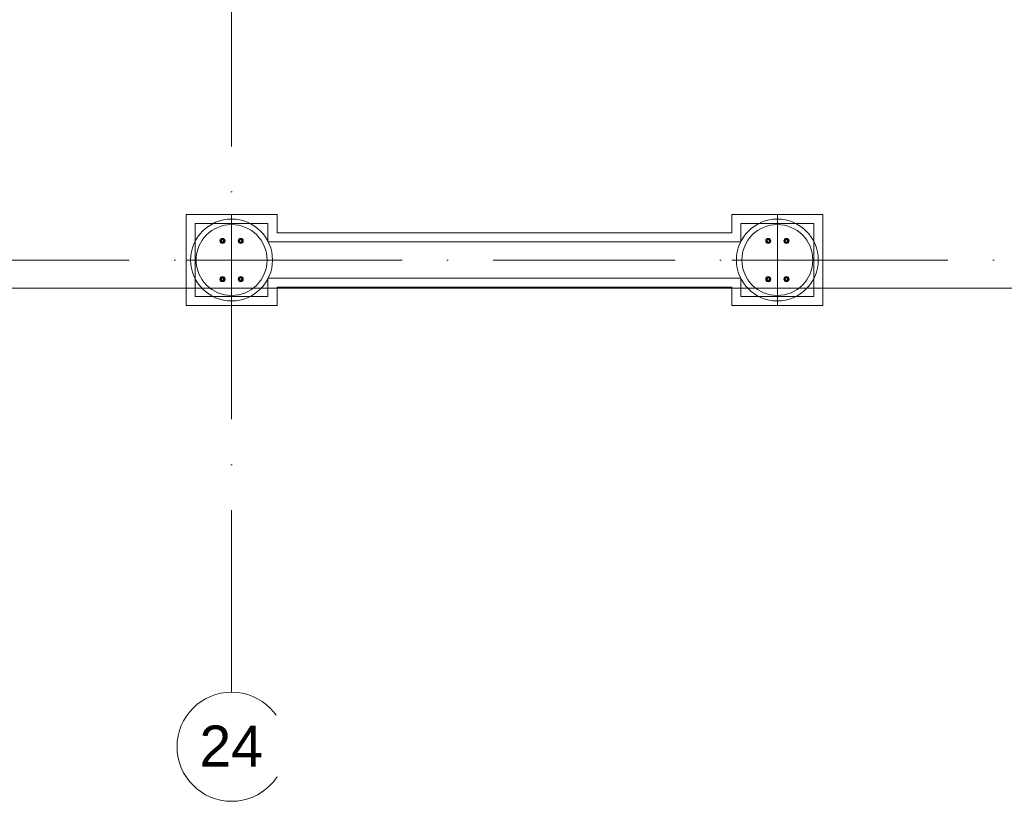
# Model space of a CAD drawing. Header units: millimetres. Extents: x -2694 to 330324, y -17289 to 76899.
# Tile 109 of 142: x 263310 to 274135, y -2696 to 5897. Entities that reach past the tile are written whole.
import ezdxf

# ---------------------------------------------------------------- set-up
doc = ezdxf.new("R2010")
doc.units = ezdxf.units.MM
for name, pattern in [('IMPORT-A_CARA_15', [760, 500, -130, 0, -130]), ('Nad rovinou řezu _neviditelná hrana_', [750, 300, -150, 0, -150, 0, -150]), ('Čerchovaná 20mm', [3000, 2000, -500, 0, -500])]:
    doc.linetypes.add(name, pattern=pattern)
for name, color, linetype, lineweight in [('11542_003_OK-HALA_TaO-1_ET_R01_AciS_2025-04-14_sloupy_dwg', 150, 'Continuous', 9), ('CA_OSY', 5, 'IMPORT-A_CARA_15', 13), ('CA_PODLAHA25', 7, 'Continuous', 13), ('CA_POHHRA18', 9, 'Continuous', 9), ('CA_POHHRA25', 7, 'Continuous', 13), ('CA_TEXT35', 62, 'Continuous', 9), ('CA_ZAKLADY25', 7, 'Continuous', 13), ('Konstrukční přípoje', 7, 'Continuous', 13), ('SS_HALA_TaO-DODAVKA_STAVEBNI', 140, 'Continuous', 9)]:
    doc.layers.add(name, color=color, linetype=linetype, lineweight=lineweight)
doc.styles.add('Arial_1', font='arial.ttf', dxfattribs={"height": 450})

# ---------------------------------------------------------------- blocks, each defined once
blk = doc.blocks.new('pilota 600 mm - D_900_780-V78-BOURÁNÍ STÁVAJÍCÍCH ZÁKLADOVÝCH PRVKŮ')
at = {"layer": 'CA_POHHRA18'}
for q in [(0, 500), (-500, 0), (0, -500), (500, 0)]:
    blk.add_line((0, 0), q, dxfattribs=at)
blk = doc.blocks.new('11542_003_OK-HALA_TaO-1_ET_R01_AciS_2025-04-14_sloupy_dwg-1858929-BOURÁNÍ STÁVAJÍCÍCH ZÁKLADOVÝCH PRVKŮ')
at = {"layer": '11542_003_OK-HALA_TaO-1_ET_R01_AciS_2025-04-14_sloupy_dwg', "color": 140}
for centre, start, end in [((265540, 3465), 0, 180), ((265540, 3465), 180, 0), ((265740, 3465), 0, 180), ((265740, 3465), 180, 0), ((271540, 3465), 0, 180), ((271540, 3465), 180, 0), ((271740, 3465), 0, 180), ((271740, 3465), 180, 0), ((265540, 3045), 0, 180), ((265540, 3045), 180, 0), ((265740, 3045), 0, 180), ((265740, 3045), 180, 0), ((271540, 3045), 0, 180), ((271540, 3045), 180, 0), ((271740, 3045), 0, 180), ((271740, 3045), 180, 0)]:
    blk.add_arc(centre, 13.5, start, end, dxfattribs=at)
at = {"layer": 'SS_HALA_TaO-DODAVKA_STAVEBNI'}
for centre, start, end in [((265540, 3465), 0, 180), ((265540, 3465), 180, 0), ((265740, 3465), 0, 180), ((265740, 3465), 180, 0), ((271540, 3465), 0, 180), ((271540, 3465), 180, 0), ((271740, 3465), 0, 180), ((271740, 3465), 180, 0), ((265540, 3045), 0, 180), ((265540, 3045), 180, 0), ((265740, 3045), 0, 180), ((265740, 3045), 180, 0), ((271540, 3045), 0, 180), ((271540, 3045), 180, 0), ((271740, 3045), 0, 180), ((271740, 3045), 180, 0)]:
    blk.add_arc(centre, 13.5, start, end, dxfattribs=at)
blk = doc.blocks.new('M_Šroub HPM-P - 27_P-1869720-BOURÁNÍ STÁVAJÍCÍCH ZÁKLADOVÝCH PRVKŮ')
at = {"layer": 'Konstrukční přípoje'}
for p, q in [((0, 21), (-18, 10)), ((0, 21), (-18, 10)), ((-18, 10), (0, 21)), ((0, 21), (-18, 10)), ((-18, 10), (-18, -10)), ((-18, 10), (-18, -10)), ((-18, -10), (-18, 10)), ((-18, 10), (-18, -10)), ((18, 10), (0, 21)), ((18, 10), (0, 21)), ((0, 21), (18, 10)), ((18, 10), (0, 21)), ((18, -10), (18, 10)), ((18, -10), (18, 10)), ((18, 10), (18, -10)), ((18, -10), (18, 10)), ((-18, -10), (0, -21)), ((-18, -10), (0, -21)), ((0, -21), (-18, -10)), ((-18, -10), (0, -21)), ((0, -21), (18, -10)), ((0, -21), (18, -10)), ((18, -10), (0, -21)), ((0, -21), (18, -10))]:
    blk.add_line(p, q, dxfattribs=at)
for radius, start, end in [(28, 0, 180), (28, 0, 180), (28, 0, 180), (28, 0, 180), (28, 180, 360), (28, 180, 0), (28, 180, 360), (28, 180, 0), (13.5, 0, 180), (13.5, 0, 180), (13.5, 0, 180), (13.5, 0, 180), (13.5, 0, 180), (13.5, 0, 180), (13.5, 180, 360), (13.5, 180, 360), (13.5, 180, 360), (13.5, 180, 360), (13.5, 180, 360), (13.5, 180, 360), (12.5, 0, 180), (12.5, 0, 180), (12.5, 180, 0), (12.5, 180, 360)]:
    blk.add_arc((0, 0), radius, start, end, dxfattribs=at)
blk = doc.blocks.new('M_Šroub HPM-P - 27_P-1869721-BOURÁNÍ STÁVAJÍCÍCH ZÁKLADOVÝCH PRVKŮ')
at = {"layer": 'Konstrukční přípoje'}
for p, q in [((0, 21), (-18, 10)), ((0, 21), (-18, 10)), ((-18, 10), (0, 21)), ((0, 21), (-18, 10)), ((-18, 10), (-18, -10)), ((-18, 10), (-18, -10)), ((-18, -10), (-18, 10)), ((-18, 10), (-18, -10)), ((18, 10), (0, 21)), ((18, 10), (0, 21)), ((0, 21), (18, 10)), ((18, 10), (0, 21)), ((18, -10), (18, 10)), ((18, -10), (18, 10)), ((18, 10), (18, -10)), ((18, -10), (18, 10)), ((-18, -10), (0, -21)), ((-18, -10), (0, -21)), ((0, -21), (-18, -10)), ((-18, -10), (0, -21)), ((0, -21), (18, -10)), ((0, -21), (18, -10)), ((18, -10), (0, -21)), ((0, -21), (18, -10))]:
    blk.add_line(p, q, dxfattribs=at)
for radius, start, end in [(28, 360, 180), (28, 0, 180), (28, 360, 180), (28, 0, 180), (13.5, 0, 180), (13.5, 360, 180), (13.5, 0, 180), (13.5, 0, 180), (13.5, 0, 180), (13.5, 360, 180), (12.5, 0, 180), (12.5, 0, 180), (28, 180, 360), (28, 180, 360), (28, 180, 360), (28, 180, 360), (13.5, 180, 360), (13.5, 180, 360), (13.5, 180, 360), (13.5, 180, 360), (13.5, 180, 360), (13.5, 180, 360), (12.5, 180, 360), (12.5, 180, 360)]:
    blk.add_arc((0, 0), radius, start, end, dxfattribs=at)
blk = doc.blocks.new('Osnova - Bublina osnovy 12mm-4850-BOURÁNÍ STÁVAJÍCÍCH ZÁKLADOVÝCH PRVKŮ')
at = {"layer": 'CA_TEXT35'}
blk.add_circle((0, 0), 6, dxfattribs=at)

msp = doc.modelspace()

# ---------------------------------------------------------------- linework, layer by layer
at = {"layer": 'CA_OSY', "linetype": 'Čerchovaná 20mm', "lineweight": 9}
for p, q in [((265640, -1496.2), (265640, 75184.5)), ((-1493.6, 3254.9), (299971.9, 3254.9))]:
    msp.add_line(p, q, dxfattribs=at)
at = {"layer": 'CA_PODLAHA25'}
msp.add_line((277950, 2945), (205330, 2945), dxfattribs=at)
at = {"layer": 'CA_POHHRA25', "lineweight": 9}
for p, q in [((266140, 3555), (271140, 3555)), ((266140, 3555), (271140, 3555)), ((271140, 2955), (266140, 2955)), ((266140, 2955), (271140, 2955))]:
    msp.add_line(p, q, dxfattribs=at)
at = {"layer": 'CA_POHHRA25'}
for p, q in [((271240, 3455), (266040, 3455)), ((266040, 3455), (271240, 3455)), ((266040, 3055), (271240, 3055)), ((266040, 3055), (271240, 3055))]:
    msp.add_line(p, q, dxfattribs=at)
at = {"layer": 'CA_POHHRA25', "linetype": 'Nad rovinou řezu _neviditelná hrana_', "lineweight": 9}
msp.add_open_spline([(238737, 42122.3), (238660.4, 42086.5), (238510, 42014.4), (238221.4, 41867.7), (237882.5, 41680.2), (237508.6, 41449.9), (237051.4, 41137), (236652.3, 40817.8), (236303.2, 40496.8), (236064.6, 40256.4), (235847.2, 40017.4), (235648.9, 39781), (235467.9, 39548.3), (235302.3, 39320.4), (235151.1, 39097.1), (235013.7, 38877.8), (234889.4, 38662.2), (234740.1, 38379.2), (234582.3, 38032.6), (234458.1, 37693), (234376, 37424), (234322.2, 37223.1), (234275.6, 37022.7), (234235.3, 36822.5), (234201.6, 36621.9), (234165.6, 36353.8), (234138.1, 36016.1), (234134.9, 35604.2), (234158.5, 35252.8), (234194.1, 34965.4), (234229.3, 34746.4), (234273.4, 34523.5), (234317.6, 34334.2), (234357.6, 34180.5), (234400.7, 34025.2), (234460.3, 33828.3), (234540, 33589.1), (234656.1, 33268.1), (234817.1, 32866.3), (234993.5, 32473.2), (235140.3, 32169.4), (235252.2, 31948.4), (235365.2, 31735.6), (235478.3, 31532.4), (235590.6, 31340), (235701.2, 31160.2), (235810.3, 30991.8), (235918.2, 30833.4), (236025.3, 30683.8), (236167.5, 30494.1), (236344.8, 30272.2), (236559.8, 30019.5), (236743, 29811.2), (236893.4, 29640.8), (237008.5, 29509.7), (237126.1, 29373.9), (237246.7, 29232.4), (237369.9, 29085.7), (237495.6, 28933.8), (237623.8, 28777), (237797.9, 28561.8), (238020.9, 28281.7), (238296.3, 27929.6), (238578.5, 27563.6), (238818.4, 27248.3), (239012.7, 26990.9), (239208.5, 26730.4), (239455.1, 26399.7), (239751.5, 25998.3), (240045.9, 25595.7), (240335.5, 25195.2), (240617.8, 24800.3), (240844.8, 24478.6), (241020.2, 24227.4), (241148.3, 24042.4), (241272.6, 23861.4), (241392.8, 23684.7), (241509.2, 23511.9), (241622.1, 23342.3), (241731.9, 23175.5), (241838.9, 23010.9), (241943.6, 22847.8), (242080.4, 22631.9), (242247.1, 22363.2), (242410.4, 22092.4), (242540.4, 21872.3), (242670.4, 21649.1), (242833.9, 21363), (243034.5, 21003.8), (243207.4, 20687.5), (243350.8, 20422), (243461, 20216.5), (243573.3, 20005.3), (243687.5, 19788.9), (243803.4, 19568), (243900.9, 19380.4), (243979.5, 19228.6), (244038.6, 19114), (244097.9, 18998.6), (244157.3, 18882.5), (244216.8, 18765.9), (244276.4, 18648.7), (244335.9, 18531), (244415.3, 18373.6), (244514.4, 18176), (244632.6, 17938.1), (244750, 17699.9), (244866.2, 17462.2), (244980.9, 17225.3), (245093.8, 16989.8), (245241.4, 16678.5), (245419.9, 16295.6), (245621.8, 15850.7), (245812.8, 15418), (246054.9, 14853.7), (246280.8, 14303.8), (246496.2, 13758.1), (246653.9, 13348.5), (246809.1, 12936.1), (246937.5, 12588.1), (247040.4, 12305.7), (247117.9, 12091.7), (247195.8, 11875.1), (247300.3, 11582.7), (247431.8, 11211.6), (247589.5, 10760.5), (247745.7, 10306.6), (247899.3, 9853), (248048.7, 9402.8), (248168.7, 9033), (248261.4, 8741.9), (248329, 8526.4), (248394.6, 8314), (248458.1, 8105.1), (248520, 7899.2), (248600.7, 7628.8), (248699.1, 7297.7), (248816, 6910), (248934.3, 6530.5), (249036.5, 6219.8), (249121.7, 5973.8), (249187.6, 5790.4), (249256, 5607.9), (249350.9, 5365.8), (249477.5, 5066.9), (249645.4, 4718), (249832.3, 4382.8), (250006.8, 4118.2), (250159.1, 3917.3), (250280.1, 3772.6), (250408.1, 3633.9), (250587.7, 3456.4), (250828.4, 3248), (251141.9, 3016.9), (251422.5, 2838.2), (251658, 2702.4), (251839.8, 2603.8), (252026.8, 2508.1), (252282.5, 2384.4), (252613.5, 2238.1), (253026.1, 2078), (253451.5, 1935.8), (253887, 1813.7), (254330.1, 1714.2), (254778.1, 1639.6), (255228.4, 1590.7), (255603.7, 1571.3), (255902.5, 1568.7), (256125.7, 1573.2), (256347.6, 1584.3), (256568, 1601.8), (256786.4, 1626), (257002.6, 1656.7), (257216.3, 1694.1), (257427.2, 1738), (257635.1, 1788.6), (257908.3, 1864.9), (258242.5, 1976.7), (258631.6, 2137.3), (259008.8, 2324), (259313.2, 2501.3), (259550.6, 2656.2), (259725.7, 2778.8), (259897.7, 2907.9), (260123, 3088.7), (260397.3, 3329.5), (260715.3, 3636), (261022.8, 3954.1), (261320.7, 4277.8), (261561.5, 4547.2), (261750, 4759.6), (261889.5, 4916.6), (262027, 5070.4), (262162.8, 5220.6), (262297.3, 5367.5), (262475.3, 5559.4), (262696.4, 5793.1), (262962.5, 6066.3), (263232.7, 6335.3), (263510, 6603.2), (263749.6, 6827.9), (263948, 7010), (264100.5, 7148.2), (264257.2, 7288.3), (264418.3, 7430.7), (264584, 7575.4), (264810.7, 7770.7), (265104.3, 8018.7), (265472.1, 8320.4), (265853.9, 8623.8), (266380, 9027.5), (266929.2, 9425.3), (267496.3, 9808.1), (267929.3, 10085.3), (268368.7, 10350.5), (268960.7, 10688.6), (269707.6, 11081.2), (270601.2, 11503.6), (271258.7, 11783.2), (271687.3, 11953.8), (271899.5, 12035.9), (272109.3, 12114.8), (272385.6, 12215.8), (272725.9, 12334.4), (273128.3, 12465.3), (273527.6, 12585.6), (274059.1, 12733.2), (274594.7, 12863.1), (275076.1, 12964.3), (275356.2, 13019), (275569, 13058.6), (275785, 13096.8), (276076.9, 13146.2), (276447.4, 13205.4), (276896.7, 13273.8), (277271.4, 13330), (277569.1, 13375), (277753.8, 13403.4), (277900.5, 13426.4), (278010, 13443.7), (278118.7, 13461.2), (278226.8, 13478.9), (278334, 13496.8), (278475.8, 13520.9), (278650.7, 13551.8), (278856.1, 13589.9), (279124.3, 13642.8), (279450.2, 13713.8), (279830.6, 13810.6), (280204.1, 13922.6), (280575.1, 14053.4), (280885.3, 14181.1), (281136.3, 14296.3), (281326.3, 14389.7), (281518.9, 14490.5), (281713.4, 14598.7), (281908.9, 14713.9), (282169.8, 14876.3), (282493.9, 15095.2), (282872.4, 15380.7), (283173.2, 15635.3), (283401.4, 15847.7), (283565.5, 16011), (283721.5, 16178.1), (283869.2, 16348.5), (284009.1, 16521.7), (284185.6, 16755.7), (284388.3, 17053), (284606, 17413.5), (284768.3, 17713.9), (284888.3, 17952.3), (285002.1, 18188.9), (285107.3, 18421.7), (285203.4, 18654), (285293.3, 18886.9), (285393.8, 19181.2), (285477.4, 19484.5), (285533.8, 19735.7), (285570.7, 19929.1), (285602.1, 20128.3), (285636.4, 20402), (285664.9, 20757.5), (285675.6, 21200.8), (285661.9, 21655.9), (285623, 22118.1), (285558.3, 22582.5), (285467, 23044.6), (285367.6, 23425.3), (285273.5, 23725.7), (285169.5, 24022.9), (285020.4, 24387.3), (284845.1, 24739.7), (284688.4, 25013), (284562.4, 25213.2), (284428.3, 25408.3), (284240.6, 25661.4), (283992.7, 25963.6), (283736.4, 26245.2), (283531.9, 26457.1), (283380.1, 26608.9), (283231.4, 26753.4), (283111.1, 26867.5), (283017.8, 26954.9), (282926.6, 27039.7), (282816.1, 27140.8), (282688.2, 27254.8), (282522.8, 27397.8), (282323.4, 27560.2), (282088.8, 27732.5), (281851.6, 27885.3), (281604.4, 28021.9), (281344.1, 28145.2), (281068.4, 28257.7), (280774.7, 28362.5), (280460.3, 28462.2), (280179.1, 28543.4), (279941.3, 28608.6), (279756.2, 28658), (279564, 28708.2), (279364.4, 28759.5), (279157.9, 28812), (278873.9, 28883.5), (278503.5, 28975.4), (278038.1, 29089.5), (277555.1, 29206.9), (277058.1, 29327.2), (276550.4, 29450.2), (276035.5, 29575.3), (275516.8, 29702.3), (274997.8, 29830.6), (274481.8, 29960), (274057.4, 30068.3), (273721.2, 30155.3), (273387, 30242.4), (272973.1, 30351.7), (272482, 30483.4), (271996, 30615.6), (271514.8, 30748.3), (270878.8, 30925.9), (270250.4, 31104.5), (269627.8, 31284.1), (269163.4, 31419.1), (268778.1, 31532), (268509.1, 31611.2), (268355.6, 31656.6), (268202.1, 31701.9), (268010.5, 31758.7), (267819.1, 31815.5), (267666.1, 31861), (267551.4, 31895.2), (267436.8, 31929.4), (267322.3, 31963.6), (267207.9, 31997.9), (267055.5, 32043.6), (266789, 32123.8), (266257.6, 32284.9), (265503.3, 32517), (264608, 32800), (263871.8, 33040.4), (263289.9, 33235.8), (262857.2, 33384.2), (262428.6, 33534.4), (261862.9, 33737.4), (261305.8, 33943.6), (260757.5, 34151.9), (260215, 34361), (259547.9, 34623.2), (258895.6, 34884.1), (258382.7, 35090.7), (258002.5, 35244.3), (257626.9, 35396), (257130.8, 35596.6), (256515.4, 35846.2), (255896.8, 36099.4), (255394.1, 36307.1), (255011.7, 36466.3), (254622.6, 36629.6), (254291.4, 36769.7), (254021.6, 36884.7), (253748.2, 37001.6), (253400, 37151.7), (252973, 37337.7), (252538.2, 37529), (252097.2, 37725.4), (251502.7, 37993.6), (250901.2, 38270.4), (250298.4, 38554.4), (249847, 38770.6), (249397.8, 38989.8), (248951.8, 39211.3), (248508.9, 39434.2), (247922.6, 39732), (247342.7, 40029.2), (246769.5, 40322), (246343, 40538.5), (245990.5, 40715.7), (245710.3, 40855), (245500.9, 40958.1), (245292.9, 41059.8), (245018.3, 41193), (244681.6, 41354.5), (244293.7, 41538.5), (243988.2, 41682.2), (243757.1, 41790.4), (243591.1, 41868), (243459.4, 41929.4), (243358.4, 41976.5), (243284.9, 42010.8), (243213.2, 42044), (243119.5, 42086.9), (243005.3, 42137.8), (242869.7, 42194.5), (242732.9, 42246.8), (242591.7, 42294.4), (242443.3, 42337.4), (242311.3, 42369.3), (242199.2, 42392.4), (242082.2, 42413.9), (241926.4, 42437.2), (241654.4, 42465.1), (241383.9, 42474), (241124.7, 42466.8), (240989.4, 42460), (240848.3, 42449.7), (240701, 42436), (240547, 42418.8), (240332, 42391.5), (240043.4, 42349.5), (239724.6, 42297.7), (239449, 42250.9), (239231.6, 42213.3), (239002.8, 42173.1), (238842.1, 42144.8), (238759.8, 42130.3)], degree=3, knots=[0, 0, 0, 0, 0.0007886, 0.0015773, 0.0031546, 0.0047319, 0.0063091, 0.0094637, 0.011041, 0.0126183, 0.0141956, 0.0157729, 0.0173502, 0.0189274, 0.0205047, 0.022082, 0.0236593, 0.0252366, 0.0283912, 0.0315457, 0.033123, 0.0347003, 0.0362776, 0.0378549, 0.0394322, 0.0410095, 0.044164, 0.0473186, 0.0504732, 0.0520505, 0.0536278, 0.055205, 0.0567823, 0.057571, 0.0583596, 0.0599369, 0.0615142, 0.0630915, 0.0662461, 0.0694006, 0.0709779, 0.0725552, 0.0741325, 0.0757098, 0.0772871, 0.0788644, 0.0804416, 0.0820189, 0.0835962, 0.0851735, 0.0883281, 0.0914826, 0.0946372, 0.0962145, 0.0977918, 0.0993691, 0.1009464, 0.1025237, 0.1041009, 0.1056782, 0.1072555, 0.1104101, 0.1135647, 0.1167192, 0.1198738, 0.1214511, 0.1230284, 0.126183, 0.1293375, 0.1324921, 0.1356467, 0.1388013, 0.1419558, 0.1435331, 0.1451104, 0.1466877, 0.148265, 0.1498423, 0.1514196, 0.1529968, 0.1545741, 0.1561514, 0.1577287, 0.1608833, 0.1640379, 0.1656151, 0.1671924, 0.170347, 0.1735016, 0.1766562, 0.1782334, 0.1798107, 0.181388, 0.1829653, 0.1845426, 0.1861199, 0.1869085, 0.1876972, 0.1884858, 0.1892744, 0.1900631, 0.1908517, 0.1916404, 0.192429, 0.1940063, 0.1955836, 0.1971609, 0.1987382, 0.2003155, 0.2018927, 0.20347, 0.2066246, 0.2097792, 0.2129338, 0.2160883, 0.2223975, 0.2255521, 0.2287066, 0.2318612, 0.2350158, 0.2365931, 0.2381703, 0.2397476, 0.2413249, 0.2444795, 0.2476341, 0.2507886, 0.2539432, 0.2570978, 0.2602524, 0.2618297, 0.2634069, 0.2649842, 0.2665615, 0.2681388, 0.2697161, 0.2728707, 0.2760252, 0.2791798, 0.2823344, 0.2839117, 0.285489, 0.2870662, 0.2886435, 0.2917981, 0.2949527, 0.2981073, 0.3012618, 0.3028391, 0.3044164, 0.3059937, 0.307571, 0.3107256, 0.3138801, 0.3170347, 0.318612, 0.3201893, 0.3217666, 0.3233438, 0.3264984, 0.329653, 0.3328076, 0.3359621, 0.3391167, 0.3422713, 0.3454259, 0.3485804, 0.3501577, 0.351735, 0.3533123, 0.3548896, 0.3564669, 0.3580442, 0.3596215, 0.3611987, 0.362776, 0.3643533, 0.3675079, 0.3706625, 0.373817, 0.3769716, 0.3785489, 0.3801262, 0.3817035, 0.3832808, 0.3864353, 0.3895899, 0.3927445, 0.3958991, 0.3990536, 0.4006309, 0.4022082, 0.4037855, 0.4053628, 0.4069401, 0.4085174, 0.4116719, 0.4148265, 0.4179811, 0.4211356, 0.4242902, 0.4258675, 0.4274448, 0.4290221, 0.4305994, 0.4321767, 0.4337539, 0.4369085, 0.4400631, 0.4432177, 0.4463722, 0.4526814, 0.455836, 0.4589905, 0.4621451, 0.4652997, 0.4716088, 0.477918, 0.4842271, 0.4858044, 0.4873817, 0.488959, 0.4905363, 0.4936909, 0.4968454, 0.5, 0.5031546, 0.5094637, 0.5126183, 0.5141956, 0.5157729, 0.5173502, 0.5189274, 0.522082, 0.5252366, 0.5283912, 0.5299685, 0.5315457, 0.5323344, 0.533123, 0.5339117, 0.5347003, 0.535489, 0.5362776, 0.5378549, 0.5394322, 0.5410095, 0.544164, 0.5473186, 0.5504732, 0.5536278, 0.5567823, 0.5583596, 0.5599369, 0.5615142, 0.5630915, 0.5646688, 0.5662461, 0.5694006, 0.5725552, 0.5757098, 0.5772871, 0.5788644, 0.5804416, 0.5820189, 0.5835962, 0.5851735, 0.5883281, 0.5914826, 0.5946372, 0.5962145, 0.5977918, 0.6009464, 0.6025237, 0.6041009, 0.6072555, 0.6104101, 0.6119874, 0.6135647, 0.615142, 0.6167192, 0.6198738, 0.6230284, 0.626183, 0.6293375, 0.6324921, 0.6356467, 0.6388013, 0.6403785, 0.6419558, 0.6451104, 0.648265, 0.6498423, 0.6514196, 0.6529968, 0.6545741, 0.6577287, 0.6608833, 0.6624606, 0.6640379, 0.6656151, 0.6671924, 0.6679811, 0.6687697, 0.670347, 0.6719243, 0.6735016, 0.6766562, 0.6798107, 0.6829653, 0.6861199, 0.6892744, 0.692429, 0.6955836, 0.6987382, 0.7018927, 0.70347, 0.7050473, 0.7066246, 0.7082019, 0.7097792, 0.7113565, 0.714511, 0.7176656, 0.7208202, 0.7239748, 0.7271293, 0.7302839, 0.7334385, 0.7365931, 0.7397476, 0.7429022, 0.7444795, 0.7460568, 0.7492114, 0.7523659, 0.7555205, 0.7586751, 0.7618297, 0.7681388, 0.7712934, 0.7744479, 0.7776025, 0.7791798, 0.7799685, 0.7807571, 0.7823344, 0.7839117, 0.7847003, 0.785489, 0.7862776, 0.7870662, 0.7878549, 0.7886435, 0.7902208, 0.7933754, 0.7996845, 0.8059937, 0.8123028, 0.8154574, 0.818612, 0.8217666, 0.8249211, 0.8312303, 0.8343849, 0.8375394, 0.8438486, 0.8501577, 0.8533123, 0.8564669, 0.8596215, 0.862776, 0.8690852, 0.8753943, 0.8785489, 0.8817035, 0.884858, 0.8880126, 0.8895899, 0.8911672, 0.8943218, 0.8974763, 0.9006309, 0.9037855, 0.9069401, 0.9132492, 0.9164038, 0.9195584, 0.9227129, 0.9258675, 0.9290221, 0.9321767, 0.9384858, 0.9416404, 0.944795, 0.9479495, 0.9495268, 0.9511041, 0.9526814, 0.9542587, 0.9574132, 0.9605678, 0.9637224, 0.9652997, 0.966877, 0.9684543, 0.9692429, 0.9700315, 0.9708202, 0.9716088, 0.9731861, 0.9747634, 0.9763407, 0.977918, 0.9794953, 0.9810726, 0.9818612, 0.9826498, 0.9842271, 0.9858044, 0.988959, 0.9897476, 0.9905363, 0.9913249, 0.9921136, 0.9929022, 0.9936909, 0.9952681, 0.9968454, 0.9976341, 0.9984227, 0.9992114, 1, 1, 1, 1], dxfattribs=at)
at = {"layer": 'CA_ZAKLADY25', "lineweight": 9}
for p, q in [((265140, 2754.9), (265140, 3754.9)), ((265140, 3754.9), (266140, 3754.9)), ((266140, 3754.9), (265140, 3754.9)), ((265140, 3754.9), (265140, 2754.9)), ((266140, 3754.9), (266140, 3555)), ((266140, 3555), (266140, 3754.9)), ((271140, 3555), (271140, 3754.9)), ((271140, 3754.9), (272140, 3754.9)), ((272140, 3754.9), (271140, 3754.9)), ((271140, 3754.9), (271140, 3555)), ((272140, 3754.9), (272140, 2754.9)), ((272140, 2754.9), (272140, 3754.9)), ((266140, 2955), (266140, 2754.9)), ((266140, 2754.9), (266140, 2955)), ((271140, 2754.9), (271140, 2955)), ((271140, 2955), (271140, 2754.9)), ((266140, 2754.9), (265140, 2754.9)), ((265140, 2754.9), (266140, 2754.9)), ((272140, 2754.9), (271140, 2754.9)), ((271140, 2754.9), (272140, 2754.9))]:
    msp.add_line(p, q, dxfattribs=at)
at = {"layer": 'CA_ZAKLADY25'}
for p, q in [((266040, 3654.9), (265240, 3654.9)), ((265240, 3654.9), (265240, 2854.9)), ((265240, 2854.9), (265240, 3654.9)), ((265240, 3654.9), (266040, 3654.9)), ((266040, 3455), (266040, 3654.9)), ((266040, 3654.9), (266040, 3455)), ((272040, 3654.9), (271240, 3654.9)), ((271240, 3654.9), (271240, 3455)), ((271240, 3455), (271240, 3654.9)), ((271240, 3654.9), (272040, 3654.9)), ((272040, 2854.9), (272040, 3654.9)), ((272040, 3654.9), (272040, 2854.9)), ((266040, 2854.9), (266040, 3055)), ((266040, 3055), (266040, 2854.9)), ((271240, 3055), (271240, 2854.9)), ((271240, 2854.9), (271240, 3055)), ((265240, 2854.9), (266040, 2854.9)), ((266040, 2854.9), (265240, 2854.9)), ((271240, 2854.9), (272040, 2854.9)), ((272040, 2854.9), (271240, 2854.9))]:
    msp.add_line(p, q, dxfattribs=at)
at = {"layer": 'CA_ZAKLADY25', "lineweight": 9}
for centre, radius, start, end in [((265640, 3254.9), 450, 0, 180), ((265640, 3254.9), 450, 0, 180), ((271640, 3254.9), 450, 0, 180), ((271640, 3254.9), 450, 0, 180), ((265640, 3254.9), 390, 90, 270), ((265640, 3254.9), 390, 90, 270), ((265640, 3254.9), 390, 270, 90), ((265640, 3254.9), 390, 270, 90), ((271640, 3254.9), 390, 90, 270), ((271640, 3254.9), 390, 90, 270), ((271640, 3254.9), 390, 270, 90), ((271640, 3254.9), 390, 270, 90), ((265640, 3254.9), 450, 180, 0), ((265640, 3254.9), 450, 180, 0), ((271640, 3254.9), 450, 180, 0), ((271640, 3254.9), 450, 180, 0)]:
    msp.add_arc(centre, radius, start, end, dxfattribs=at)

# ---------------------------------------------------------------- block references
at = {"layer": '11542_003_OK-HALA_TaO-1_ET_R01_AciS_2025-04-14_sloupy_dwg', "color": 140}
msp.add_blockref('11542_003_OK-HALA_TaO-1_ET_R01_AciS_2025-04-14_sloupy_dwg-1858929-BOURÁNÍ STÁVAJÍCÍCH ZÁKLADOVÝCH PRVKŮ', (0, 0), dxfattribs=at)
at = {"layer": 'CA_POHHRA18', "rotation": 180}
for p in [(265640, 3254.9), (271640, 3254.9)]:
    msp.add_blockref('pilota 600 mm - D_900_780-V78-BOURÁNÍ STÁVAJÍCÍCH ZÁKLADOVÝCH PRVKŮ', p, dxfattribs=at)
at = {"layer": 'CA_TEXT35', "xscale": 99.99999999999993, "yscale": 99.99999999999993, "zscale": 99.99999999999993}
msp.add_blockref('Osnova - Bublina osnovy 12mm-4850-BOURÁNÍ STÁVAJÍCÍCH ZÁKLADOVÝCH PRVKŮ', (265640, -2096.2), dxfattribs=at)
at = {"layer": 'Konstrukční přípoje', "rotation": 180}
for name, p in [('M_Šroub HPM-P - 27_P-1869720-BOURÁNÍ STÁVAJÍCÍCH ZÁKLADOVÝCH PRVKŮ', (265540, 3464.9)), ('M_Šroub HPM-P - 27_P-1869720-BOURÁNÍ STÁVAJÍCÍCH ZÁKLADOVÝCH PRVKŮ', (271540, 3464.9)), ('M_Šroub HPM-P - 27_P-1869721-BOURÁNÍ STÁVAJÍCÍCH ZÁKLADOVÝCH PRVKŮ', (265540, 3044.9)), ('M_Šroub HPM-P - 27_P-1869721-BOURÁNÍ STÁVAJÍCÍCH ZÁKLADOVÝCH PRVKŮ', (271540, 3044.9))]:
    msp.add_blockref(name, p, dxfattribs=at)
at = {"layer": 'Konstrukční přípoje'}
for name, p in [('M_Šroub HPM-P - 27_P-1869721-BOURÁNÍ STÁVAJÍCÍCH ZÁKLADOVÝCH PRVKŮ', (265740, 3464.9)), ('M_Šroub HPM-P - 27_P-1869721-BOURÁNÍ STÁVAJÍCÍCH ZÁKLADOVÝCH PRVKŮ', (271740, 3464.9)), ('M_Šroub HPM-P - 27_P-1869720-BOURÁNÍ STÁVAJÍCÍCH ZÁKLADOVÝCH PRVKŮ', (265740, 3044.9)), ('M_Šroub HPM-P - 27_P-1869720-BOURÁNÍ STÁVAJÍCÍCH ZÁKLADOVÝCH PRVKŮ', (271740, 3044.9))]:
    msp.add_blockref(name, p, dxfattribs=at)

# ---------------------------------------------------------------- next in the draw order: texts
at = {"layer": 'CA_TEXT35', "insert": (265285.9, -1863.6), "char_height": 450, "width": 849.789, "attachment_point": 1, "style": 'Arial_1', "bg_fill": 3, "box_fill_scale": 1.25, "bg_fill_color": 256, "bg_fill_true_color": 13158600, "bg_fill_transparency": 0}
msp.add_mtext('24', dxfattribs=at)

doc.saveas('drawing.dxf')
